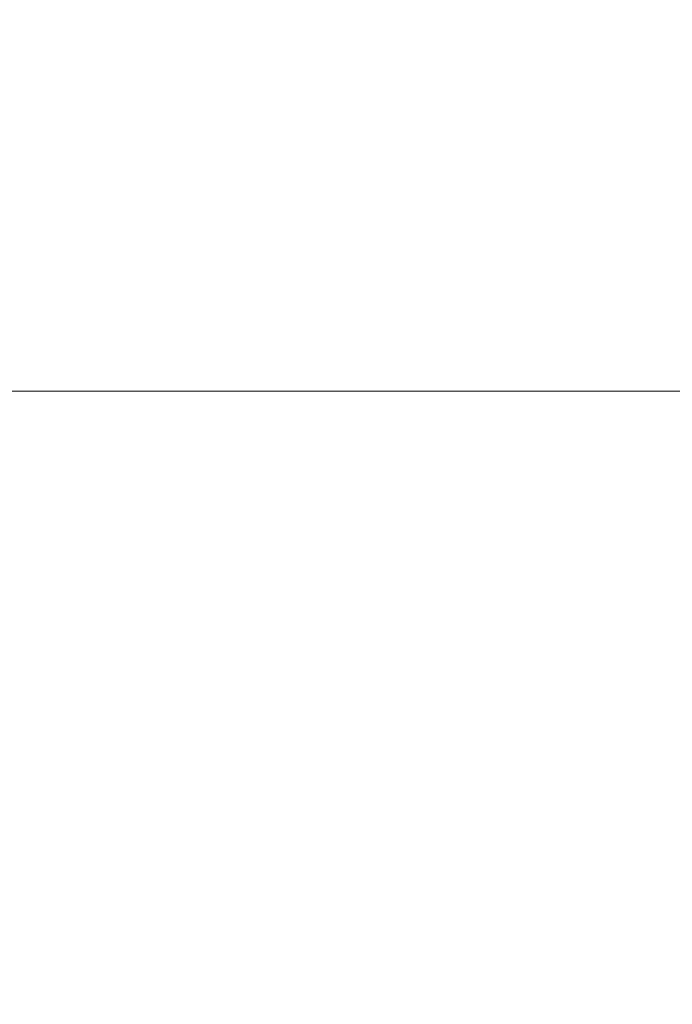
# Model space of a CAD drawing. Extents: x 14625 to 30785, y 7697 to 50667.
# Tile 34 of 42: x 16934 to 16976, y 9403 to 9466. Entities that reach past the tile are written whole.
import ezdxf

# ---------------------------------------------------------------- set-up
doc = ezdxf.new("R2010")
doc.units = 0
doc.linetypes.add('CONTINOUS', pattern=[0])
doc.layers.add('a MECH UWAGI', color=3, linetype='Continuous', plot=False)
doc.layers.add('a MECHANIKA', color=210, linetype='CONTINOUS', lineweight=18)
doc.styles.get("Standard").update_dxf_attribs({"font": 'romans.shx', "width": 0.9})
doc.dimstyles.new('BSC_WYMIARY_ISO-25', dxfattribs={"dimtxt": 2.5, "dimasz": 2.5, "dimexe": 1.25, "dimexo": 0, "dimtad": 1, "dimtxsty": 'Standard', "dimcen": 2.5, "dimclrd": 256, "dimclre": 256, "dimclrt": 7, "dimadec": 0, "dimazin": 0, "dimtfac": 1, "dimtmove": 0, "dimatfit": 3, "dimfxl": 0, "dimlwd": -1, "dimlwe": -1, "dimarcsym": 0})

# ---------------------------------------------------------------- blocks, each defined once
blk = doc.blocks.new('*D1464')
at = {"layer": 'a MECHANIKA'}
for p, q in [((-640, -995.804), (-640, -971.789)), ((0, -1001.004), (0, -971.789)), ((-627.5, -978.039), (-12.5, -978.039))]:
    blk.add_line(p, q, dxfattribs=at)
at = {"layer": 'a MECHANIKA', "linetype": 'Continuous'}
for points in [[(-627.5, -975.956), (-627.5, -980.123), (-640, -978.039)], [(-12.5, -975.956), (-12.5, -980.123), (0, -978.039)]]:
    blk.add_solid(points, dxfattribs=at)
at = {"layer": 'Defpoints', "color": 0, "linetype": 'Continuous'}
for p in [(0, -978.039), (-640, -995.804), (0, -1001.004)]:
    blk.add_point(p, dxfattribs=at)
at = {"layer": 'a MECHANIKA', "color": 7, "linetype": 'Continuous', "insert": (-320, -968.664), "char_height": 12.5, "attachment_point": 5}
blk.add_mtext('640', dxfattribs=at)
blk = doc.blocks.new('napędy-podszybie-platforma')
at = {"layer": 'a MECHANIKA', "linetype": 'Continuous'}
dim = blk.add_linear_dim(base=(0, -978.039), p1=(-640, -995.804), p2=(0, -1001.004), dimstyle='BSC_WYMIARY_ISO-25', override={"dimscale": 5}, dxfattribs=at)
dim.commit()
dim.dimension.update_dxf_attribs({"geometry": '*D1464', "text_midpoint": (-320, -968.664)})

msp = doc.modelspace()

# ---------------------------------------------------------------- block references
at = {"layer": 'a MECH UWAGI', "linetype": 'Continuous'}
msp.add_blockref('napędy-podszybie-platforma', (16995.551, 10420.247), dxfattribs=at)

doc.saveas('drawing.dxf')
